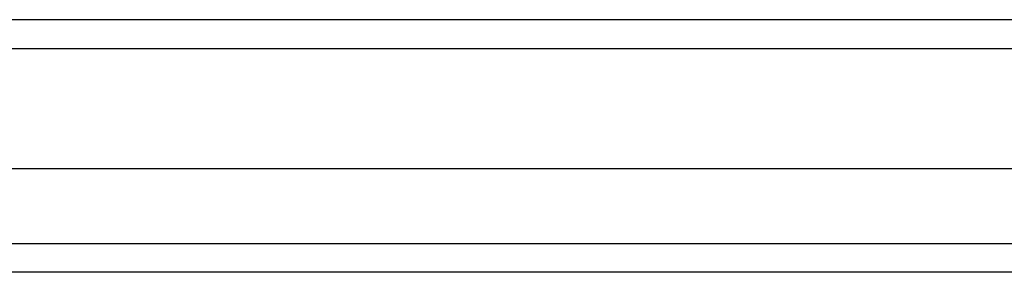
# Model space of a CAD drawing. Header units: inches. Extents: x 21 to 549, y 60 to 259.
# Tile 56 of 129: x 257.191 to 260.566, y 176.333 to 177.199. Entities that reach past the tile are written whole.
import ezdxf

# ---------------------------------------------------------------- set-up
doc = ezdxf.new("R2010")
doc.units = ezdxf.units.IN
doc.header["$MEASUREMENT"] = 0
doc.layers.add('Visible Edges(ANSI)', color=7, linetype='Continuous', lineweight=25)
doc.layers.add('Visible Tangent Edges(ANSI)', color=7, linetype='Continuous', lineweight=25)

msp = doc.modelspace()

# ---------------------------------------------------------------- linework, layer by layer
at = {"layer": 'Visible Edges(ANSI)'}
for p, q in [((297.5921, 177.1992), (243.7901, 177.1992)), ((296.9825, 176.6874), (244.3998, 176.6874)), ((296.794, 176.333), (244.5883, 176.333))]:
    msp.add_line(p, q, dxfattribs=at)
at = {"layer": 'Visible Tangent Edges(ANSI)'}
for p, q in [((243.7901, 177.1002), (297.5921, 177.1002)), ((244.4583, 176.432), (296.924, 176.432))]:
    msp.add_line(p, q, dxfattribs=at)

doc.saveas('drawing.dxf')
